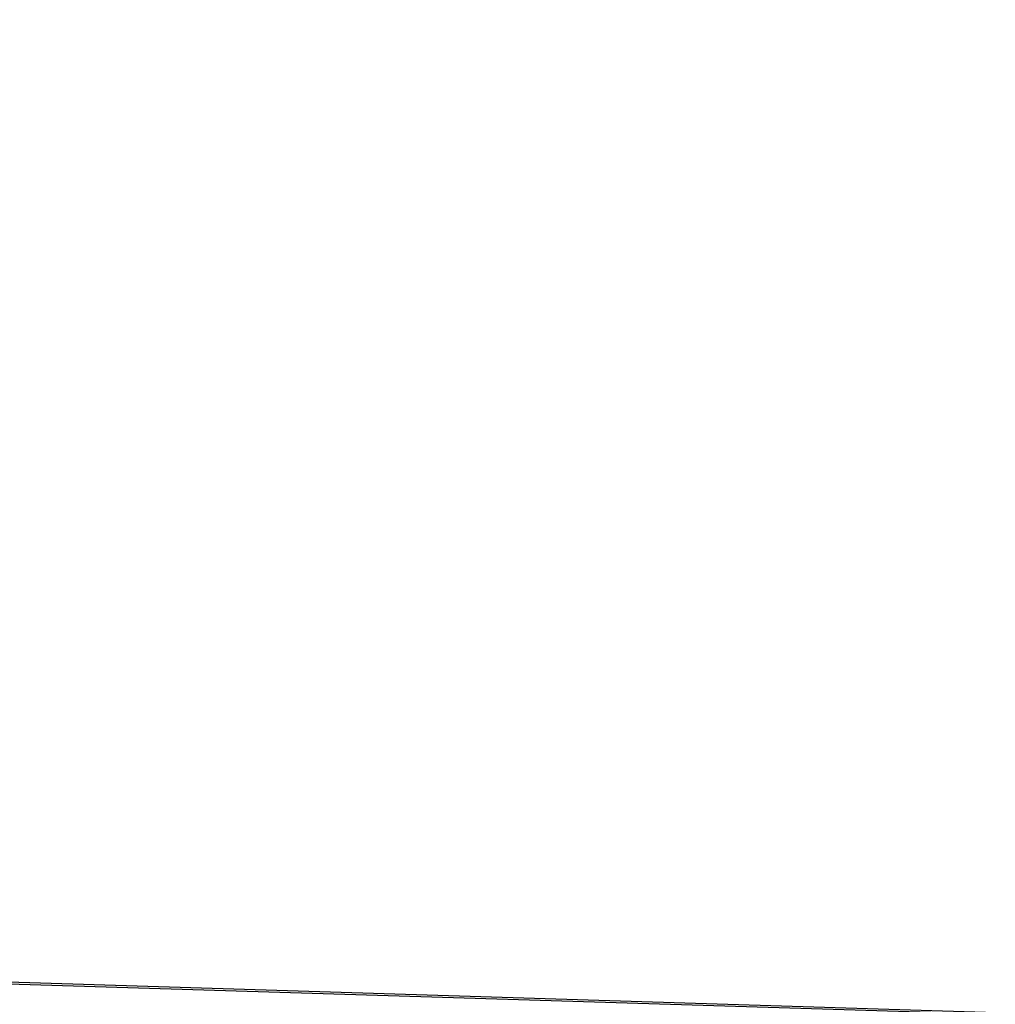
# Model space of a CAD drawing. Header units: inches. Extents: x -9.7 to 9.7, y -2 to 4.3.
# Tile 69 of 209: x -8.333939 to -8.333038, y -1.378331 to -1.377421. Entities that reach past the tile are written whole.
import ezdxf

# ---------------------------------------------------------------- set-up
doc = ezdxf.new("R2010")
doc.units = ezdxf.units.IN
doc.header["$LTSCALE"] = 65.185185
doc.header["$MEASUREMENT"] = 0
for name, color, linetype in [('10098', 7, 'CONTINUOUS'), ('10108', 7, 'CONTINUOUS'), ('2050', 7, 'CONTINUOUS'), ('2060', 7, 'CONTINUOUS'), ('3655', 7, 'CONTINUOUS'), ('8466', 7, 'CONTINUOUS')]:
    doc.layers.add(name, color=color, linetype=linetype)

msp = doc.modelspace()

# ---------------------------------------------------------------- linework, layer by layer
at = {"layer": '10098', "linetype": 'CONTINUOUS'}
msp.add_3dface([(-8.34884382, -1.30596917, 2.7371357), (-8.36021986, -1.37750155, 2.75128075), (-8.31838498, -1.34715163, 2.74197169), (-8.34884382, -1.30596917, 2.7371357)], dxfattribs=at)
at = {"layer": '10108', "linetype": 'CONTINUOUS'}
msp.add_3dface([(-8.36021986, -1.37750155, 2.75128075), (-8.35990827, -1.40534236, 2.75312081), (-8.31959485, -1.37875242, 2.7509556), (-8.36021986, -1.37750155, 2.75128075)], dxfattribs=at)
at = {"layer": '2050', "linetype": 'CONTINUOUS'}
msp.add_3dface([(-8.36021986, -1.37750155, 12.13128075), (-8.31838498, -1.34715163, 12.12197169), (-8.34884382, -1.30596917, 12.1171357), (-8.36021986, -1.37750155, 12.13128075)], dxfattribs=at)
at = {"layer": '2060', "linetype": 'CONTINUOUS'}
msp.add_3dface([(-8.31959485, -1.37875242, 12.1309556), (-8.36021986, -1.37750155, 12.13128075), (-8.35990827, -1.40534236, 12.13312081), (-8.31959485, -1.37875242, 12.1309556)], dxfattribs=at)
at = {"layer": '3655', "linetype": 'CONTINUOUS'}
msp.add_3dface([(-8.35990827, -1.40534237, 6.62687919), (-8.36021986, -1.37750155, 6.62871925), (-8.31964954, -1.3787528, 6.62906806), (-8.35990827, -1.40534237, 6.62687919)], dxfattribs=at)
at = {"layer": '8466', "linetype": 'CONTINUOUS'}
msp.add_3dface([(-8.35990827, -1.40534237, -2.75312081), (-8.36021986, -1.37750155, -2.75128075), (-8.31964954, -1.3787528, -2.75093194), (-8.35990827, -1.40534237, -2.75312081)], dxfattribs=at)

doc.saveas('drawing.dxf')
